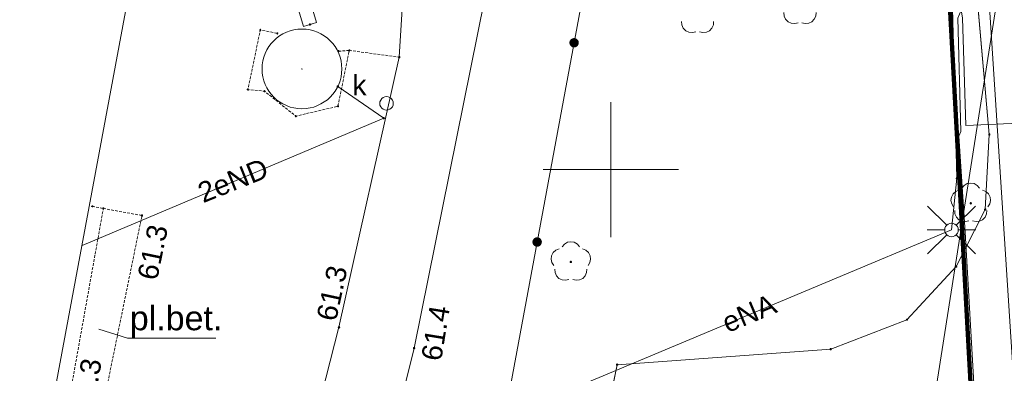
# Paper-space layout 'A-01 PLAN SYTUACYJNY' of a CAD drawing. Header units: millimetres. Extents: x 0 to 900, y 0 to 750.
# Tile 67 of 105: x 652 to 725, y 377 to 404. Entities that reach past the tile are written whole.
import ezdxf
from ezdxf.xclip import XClip

# ---------------------------------------------------------------- set-up
doc = ezdxf.new("R2010")
doc.units = ezdxf.units.MM
doc.header["$MEASUREMENT"] = 0
doc.header["$XCLIPFRAME"] = 0
for name, pattern in [('KROPK2', [1000, 50, -950]), ('PRZER1-1', [1, 0.5, -0.5]), ('PRZER2-1', [1.5, 1, -0.5]), ('PRZER3-1', [4000, 3000, -1000]), ('PRZER4-1', [5000, 4000, -1000])]:
    doc.linetypes.add(name, pattern=pattern)
doc.layers.add('0_Nr_pióra__60', color=7, linetype='Continuous', lineweight=100, true_color=0xcbfe00)
doc.layers.add('A_mapa_Nr_pióra__2', color=8, linetype='Continuous', lineweight=13)
doc.layers.add('A_podrys', color=7, linetype='Continuous')
doc.styles.add('STYL_AUTOMATYCZNY_1', font='arial.ttf')

# ---------------------------------------------------------------- blocks, each defined once
blk = doc.blocks.new('Rysunek_3_3', base_point=(-1239.757, 488.381))
at = {"layer": 'A_mapa_Nr_pióra__2', "linetype": 'Continuous', "lineweight": 13}
for points in [[(692.43, 402.025), (692.425, 401.933), (692.444, 401.844), (692.486, 401.763), (692.547, 401.695), (692.623, 401.645), (692.71, 401.617), (692.802, 401.612), (692.891, 401.631), (692.972, 401.672), (693.04, 401.733), (693.09, 401.81), (693.118, 401.897), (693.123, 401.988), (693.104, 402.078), (693.063, 402.159), (693.002, 402.227), (692.925, 402.277), (692.838, 402.305), (692.747, 402.31), (692.657, 402.291), (692.576, 402.249), (692.508, 402.188), (692.458, 402.111)], [(692.43, 402.025), (692.425, 401.933), (692.444, 401.844), (692.486, 401.763), (692.547, 401.695), (692.623, 401.645), (692.71, 401.617), (692.802, 401.612), (692.891, 401.631), (692.972, 401.672), (693.04, 401.733), (693.09, 401.81), (693.118, 401.897), (693.123, 401.988), (693.104, 402.078), (693.063, 402.159), (693.002, 402.227), (692.925, 402.277), (692.838, 402.305), (692.747, 402.31), (692.657, 402.291), (692.576, 402.249), (692.508, 402.188), (692.458, 402.111)], [(672.637, 400.045), (672.617, 400.005), (672.657, 400.005)], [(722.123, 389.986), (722.151, 389.99), (722.176, 390.003), (722.196, 390.023), (722.208, 390.048), (722.213, 390.076), (722.208, 390.104), (722.196, 390.129), (722.176, 390.149), (722.151, 390.161), (722.123, 390.166), (722.095, 390.161), (722.07, 390.149), (722.05, 390.129), (722.037, 390.104), (722.033, 390.076), (722.037, 390.048), (722.05, 390.023), (722.07, 390.003), (722.095, 389.99)], [(660.707, 389.175), (660.71, 389.152), (660.719, 389.13), (660.734, 389.112), (660.752, 389.098), (660.774, 389.089), (660.797, 389.085), (660.82, 389.089), (660.842, 389.098), (660.861, 389.112), (660.875, 389.13), (660.884, 389.152), (660.887, 389.175), (660.884, 389.199), (660.875, 389.22), (660.861, 389.239), (660.842, 389.253), (660.82, 389.262), (660.797, 389.265), (660.774, 389.262), (660.752, 389.253), (660.734, 389.239), (660.719, 389.22), (660.71, 389.199)], [(689.696, 387.276), (689.691, 387.185), (689.71, 387.095), (689.751, 387.014), (689.812, 386.946), (689.889, 386.896), (689.976, 386.868), (690.067, 386.863), (690.157, 386.882), (690.238, 386.924), (690.306, 386.985), (690.356, 387.061), (690.384, 387.148), (690.389, 387.24), (690.37, 387.329), (690.328, 387.41), (690.267, 387.478), (690.19, 387.528), (690.104, 387.556), (690.012, 387.561), (689.923, 387.542), (689.842, 387.501), (689.774, 387.439), (689.724, 387.363)], [(689.696, 387.276), (689.691, 387.185), (689.71, 387.095), (689.751, 387.014), (689.812, 386.946), (689.889, 386.896), (689.976, 386.868), (690.067, 386.863), (690.157, 386.882), (690.238, 386.924), (690.306, 386.985), (690.356, 387.061), (690.384, 387.148), (690.389, 387.24), (690.37, 387.329), (690.328, 387.41), (690.267, 387.478), (690.19, 387.528), (690.104, 387.556), (690.012, 387.561), (689.923, 387.542), (689.842, 387.501), (689.774, 387.439), (689.724, 387.363)], [(692.534, 385.646), (692.561, 385.65), (692.586, 385.663), (692.606, 385.683), (692.619, 385.708), (692.624, 385.736), (692.619, 385.764), (692.606, 385.789), (692.586, 385.809), (692.561, 385.822), (692.534, 385.826), (692.506, 385.822), (692.481, 385.809), (692.461, 385.789), (692.448, 385.764), (692.444, 385.736), (692.448, 385.708), (692.461, 385.683), (692.481, 385.663), (692.506, 385.65)], [(675.287, 380.895), (675.29, 380.872), (675.299, 380.85), (675.314, 380.832), (675.332, 380.818), (675.354, 380.809), (675.377, 380.805), (675.4, 380.809), (675.422, 380.818), (675.441, 380.832), (675.455, 380.85), (675.464, 380.872), (675.467, 380.895), (675.464, 380.919), (675.455, 380.94), (675.441, 380.959), (675.422, 380.973), (675.4, 380.982), (675.377, 380.985), (675.354, 380.982), (675.332, 380.973), (675.314, 380.959), (675.299, 380.94), (675.29, 380.919)], [(680.847, 379.355), (680.85, 379.332), (680.859, 379.31), (680.874, 379.292), (680.892, 379.278), (680.914, 379.269), (680.937, 379.265), (680.96, 379.269), (680.982, 379.278), (681.001, 379.292), (681.015, 379.31), (681.024, 379.332), (681.027, 379.355), (681.024, 379.379), (681.015, 379.4), (681.001, 379.419), (680.982, 379.433), (680.96, 379.442), (680.937, 379.445), (680.914, 379.442), (680.892, 379.433), (680.874, 379.419), (680.859, 379.4), (680.85, 379.379)], [(695.865, 378.131), (695.868, 378.108), (695.877, 378.086), (695.892, 378.067), (695.91, 378.053), (695.932, 378.044), (695.955, 378.041), (695.979, 378.044), (696, 378.053), (696.019, 378.067), (696.033, 378.086), (696.042, 378.108), (696.045, 378.131), (696.042, 378.154), (696.033, 378.176), (696.019, 378.194), (696, 378.209), (695.979, 378.218), (695.955, 378.221), (695.932, 378.218), (695.91, 378.209), (695.892, 378.194), (695.877, 378.176), (695.868, 378.154)]]:
    blk.add_hatch(color=8, dxfattribs=at).paths.add_polyline_path(points)
at = {"layer": '0_Nr_pióra__60', "color": 60, "linetype": 'Continuous', "lineweight": 100, "ltscale": 0.2, "true_color": 0xcbfe00, "flags": 128}
blk.add_lwpolyline([(486.18, 603.451), (711.659, 564.161), (717.884, 453.783), (730.017, 232.355), (621.617, 226.035), (540.957, 240.915), (518.757, 242.155), (516.177, 189.075), (497.662, 185.339), (465.457, 189.575), (468.057, 245.175), (273.097, 254.535), (153.037, 277.335), (147.954, 279.476), (156.418, 401.095), (165.669, 534.017), (166.587, 571.876), (178.647, 571.577), (179.186, 591.797), (167.425, 603.836), (168.104, 630.336), (172.183, 653.996), (181.402, 660.436)], close=True, dxfattribs=at)
at = {"layer": 'A_mapa_Nr_pióra__2', "color": 8, "linetype": 'KROPK2', "lineweight": 13, "ltscale": 0.2, "flags": 128}
for points in [[(29.9, 577.346), (82.849, 560.452), (145.907, 540.323), (146.687, 572.355), (147.186, 592.335), (148.164, 632.295), (152.723, 658.235), (155.662, 674.935), (159.621, 696.615), (161.26, 705.495), (180.784, 701.378), (189.14, 699.897), (235.099, 691.279), (249.859, 688.52), (306.081, 677.963), (352.198, 669.302), (449.997, 650.935), (484.098, 644.531), (484.138, 643.651), (485.179, 623.131), (576.198, 604.175), (711.118, 573.521), (711.659, 564.161), (717.884, 453.783), (730.017, 232.355), (734.411, 157.472)], [(734.411, 157.472), (730.017, 232.355), (717.884, 453.783), (711.659, 564.161), (711.118, 573.521), (731.438, 566.702), (786.298, 548.324), (792.277, 545.455), (845.057, 528.775), (853.017, 526.255), (863.879, 522.307), (874.039, 518.528), (895.1, 510.771)]]:
    blk.add_lwpolyline(points, dxfattribs=at)
at = {"layer": 'A_mapa_Nr_pióra__2', "color": 8, "linetype": 'PRZER1-1', "lineweight": 13, "ltscale": 0.2, "flags": 128}
blk.add_lwpolyline([(396.461, 198.683), (318.142, 209.02), (144.644, 231.921), (147.954, 279.476), (156.418, 401.095), (165.669, 534.017), (166.587, 571.876), (178.647, 571.577), (179.186, 591.797), (167.425, 603.836), (168.104, 630.336), (172.183, 653.996), (181.402, 660.436), (278.748, 642.235), (486.18, 603.451), (711.659, 564.161), (717.884, 453.783), (730.017, 232.355), (516.177, 189.075), (497.662, 185.339)], close=True, dxfattribs=at)
at = {"layer": 'A_mapa_Nr_pióra__2', "color": 8, "linetype": 'Continuous', "lineweight": 13, "ltscale": 0.2, "flags": 128}
for points in [[(486.18, 603.451), (711.659, 564.161), (717.884, 453.783), (730.017, 232.355), (621.617, 226.035), (540.957, 240.915), (518.757, 242.155), (516.177, 189.075), (497.662, 185.339), (465.457, 189.575), (468.057, 245.175), (273.097, 254.535), (153.037, 277.335), (147.954, 279.476), (156.418, 401.095), (165.669, 534.017), (166.587, 571.876), (178.647, 571.577), (179.186, 591.797), (167.425, 603.836), (168.104, 630.336), (172.183, 653.996), (181.402, 660.436)], [(638.757, 438.655), (665.117, 433.955), (651.377, 360.175), (638.097, 362.535), (624.813, 364.832)], [(669.512, 402.9), (669.512, 402.931), (669.541, 402.96), (669.573, 402.96), (669.602, 402.931), (669.602, 402.9), (669.573, 402.87), (669.541, 402.87)], [(673.192, 403.3), (673.192, 403.331), (673.221, 403.36), (673.253, 403.36), (673.282, 403.331), (673.282, 403.3), (673.253, 403.27), (673.221, 403.27)], [(670.772, 402.64), (670.772, 402.671), (670.801, 402.7), (670.833, 402.7), (670.862, 402.671), (670.862, 402.64), (670.833, 402.61), (670.801, 402.61)], [(676.092, 401.38), (676.092, 401.411), (676.121, 401.44), (676.153, 401.44), (676.182, 401.411), (676.182, 401.38), (676.153, 401.35), (676.121, 401.35)], [(675.292, 401.32), (675.292, 401.351), (675.321, 401.38), (675.353, 401.38), (675.382, 401.351), (675.382, 401.32), (675.353, 401.29), (675.321, 401.29)], [(679.792, 400.88), (679.792, 400.911), (679.821, 400.94), (679.853, 400.94), (679.882, 400.911), (679.882, 400.88), (679.853, 400.85), (679.821, 400.85)], [(672.637, 400.045), (672.617, 400.005), (672.657, 400.005)], [(668.592, 398.48), (668.592, 398.511), (668.621, 398.54), (668.653, 398.54), (668.682, 398.511), (668.682, 398.48), (668.653, 398.45), (668.621, 398.45)], [(675.243, 398.711), (675.243, 398.743), (675.272, 398.772), (675.304, 398.772), (675.333, 398.743), (675.333, 398.711), (675.304, 398.682), (675.272, 398.682)], [(669.832, 398.36), (669.832, 398.391), (669.861, 398.42), (669.893, 398.42), (669.922, 398.391), (669.922, 398.36), (669.893, 398.33), (669.861, 398.33)], [(678.894, 397.972), (679.023, 397.955), (679.144, 397.905), (679.248, 397.825), (679.327, 397.722), (679.377, 397.601), (679.394, 397.472), (679.377, 397.342), (679.327, 397.222), (679.248, 397.118), (679.144, 397.039), (679.023, 396.989), (678.894, 396.972), (678.765, 396.989), (678.644, 397.039), (678.54, 397.118), (678.461, 397.222), (678.411, 397.342), (678.394, 397.472), (678.411, 397.601), (678.461, 397.722), (678.54, 397.825), (678.644, 397.905), (678.765, 397.955)], [(675.252, 397.24), (675.252, 397.271), (675.281, 397.3), (675.313, 397.3), (675.342, 397.271), (675.342, 397.24), (675.313, 397.21), (675.281, 397.21)], [(672.132, 396.52), (672.132, 396.551), (672.161, 396.58), (672.193, 396.58), (672.222, 396.551), (672.222, 396.52), (672.193, 396.49), (672.161, 396.49)], [(678.644, 396.361), (678.644, 396.393), (678.673, 396.422), (678.705, 396.422), (678.734, 396.393), (678.734, 396.361), (678.705, 396.332), (678.673, 396.332)], [(723.452, 395.156), (723.452, 395.188), (723.481, 395.217), (723.512, 395.217), (723.542, 395.188), (723.542, 395.156), (723.512, 395.127), (723.481, 395.127)], [(721.039, 391.916), (721.039, 391.947), (721.068, 391.976), (721.1, 391.976), (721.129, 391.947), (721.129, 391.916), (721.1, 391.886), (721.068, 391.886)], [(657.072, 389.84), (657.072, 389.871), (657.101, 389.9), (657.133, 389.9), (657.162, 389.871), (657.162, 389.84), (657.133, 389.81), (657.101, 389.81)], [(657.892, 389.68), (657.892, 389.711), (657.921, 389.74), (657.953, 389.74), (657.982, 389.711), (657.982, 389.68), (657.953, 389.65), (657.921, 389.65)], [(723.15, 389.6), (723.15, 389.632), (723.179, 389.661), (723.211, 389.661), (723.24, 389.632), (723.24, 389.6), (723.211, 389.571), (723.179, 389.571)], [(720.699, 388.605), (720.829, 388.588), (720.949, 388.538), (721.053, 388.458), (721.132, 388.355), (721.182, 388.234), (721.199, 388.105), (721.182, 387.975), (721.132, 387.855), (721.053, 387.751), (720.949, 387.672), (720.829, 387.622), (720.699, 387.605), (720.57, 387.622), (720.449, 387.672), (720.346, 387.751), (720.266, 387.855), (720.217, 387.975), (720.199, 388.105), (720.217, 388.234), (720.266, 388.355), (720.346, 388.458), (720.449, 388.538), (720.57, 388.588)], [(721.012, 385.378), (721.012, 385.41), (721.041, 385.439), (721.073, 385.439), (721.102, 385.41), (721.102, 385.378), (721.073, 385.349), (721.041, 385.349)], [(717.358, 381.443), (717.358, 381.475), (717.388, 381.504), (717.419, 381.504), (717.448, 381.475), (717.448, 381.443), (717.419, 381.414), (717.388, 381.414)], [(711.717, 379.266), (711.717, 379.298), (711.746, 379.327), (711.778, 379.327), (711.807, 379.298), (711.807, 379.266), (711.778, 379.237), (711.746, 379.237)], [(695.91, 378.115), (695.91, 378.147), (695.94, 378.176), (695.971, 378.176), (696, 378.147), (696, 378.115), (695.971, 378.086), (695.94, 378.086)]]:
    blk.add_lwpolyline(points, close=True, dxfattribs=at)
for points in [[(738.557, 157.472), (737.724, 173.131), (732.253, 273.026), (729.436, 314.11), (728.12, 333.309), (721.805, 430.923), (720.825, 439.703), (716.383, 487.942), (719.137, 508.055), (719.215, 508.547), (730.337, 589.442), (730.457, 590.282)], [(734.411, 157.472), (730.017, 232.355), (717.884, 453.783), (711.659, 564.161), (711.118, 573.521), (731.438, 566.702), (738.004, 452.504), (738.645, 441.224), (743.149, 360.965), (745.358, 321.668), (747.553, 282.827), (752.157, 201.389), (754.636, 157.472)], [(717.206, 361.295), (717.357, 362.275), (728.317, 432.255), (728.464, 433.244), (728.457, 434.235), (728.2, 453.862)], [(679.85, 332.251), (700.23, 442.174), (700.412, 443.157), (697.354, 443.88), (699.377, 452.433)], [(699.377, 452.433), (710.045, 451.577), (715.121, 449.083), (718.085, 445.988), (719.341, 442.444), (723.497, 395.172), (723.195, 389.616), (721.057, 385.394), (717.403, 381.459), (711.762, 379.282), (695.955, 378.131), (688.793, 343.191), (707.541, 339.986), (727.563, 336.479), (736.614, 334.752)], [(718.352, 335.705), (686.03, 342.29), (692.815, 376.416), (720.699, 388.105), (721.084, 391.931), (719.982, 435.545), (714.547, 442.027), (709.403, 444.44), (693.252, 448.185)], [(673.716, 403.459), (666.554, 427.353), (664.156, 427.941)], [(672.758, 403.172), (665.76, 426.518), (663.918, 426.97)], [(709.349, 403.439), (709.097, 403.377), (708.839, 403.404), (708.605, 403.518), (708.425, 403.705), (708.319, 403.942), (708.3, 404.202)], [(710.674, 404.202), (710.655, 403.942), (710.549, 403.705), (710.369, 403.518), (710.135, 403.404), (709.877, 403.377), (709.625, 403.439)], [(672.758, 403.172), (673.716, 403.459)], [(701.775, 402.778), (701.523, 402.715), (701.264, 402.743), (701.031, 402.857), (700.85, 403.044), (700.744, 403.281), (700.725, 403.54)], [(703.099, 403.54), (703.081, 403.281), (702.975, 403.044), (702.794, 402.857), (702.561, 402.743), (702.302, 402.715), (702.05, 402.778)], [(656.362, 386.941), (678.689, 396.377), (675.288, 398.727)], [(695.497, 387.575), (695.497, 397.575)], [(700.497, 392.575), (690.497, 392.575)], [(721.474, 391.202), (721.642, 391.401), (721.867, 391.531), (722.123, 391.576), (722.379, 391.531), (722.604, 391.401), (722.771, 391.202)], [(720.851, 389.807), (720.714, 390.028), (720.66, 390.282), (720.696, 390.539), (720.818, 390.769), (721.011, 390.943), (721.252, 391.041)], [(722.994, 391.041), (723.235, 390.943), (723.427, 390.769), (723.549, 390.539), (723.586, 390.282), (723.532, 390.028), (723.395, 389.807)], [(720.346, 388.458), (718.932, 389.873)], [(721.053, 388.458), (722.467, 389.873)], [(721.985, 388.783), (721.733, 388.721), (721.475, 388.748), (721.241, 388.862), (721.061, 389.049), (720.955, 389.286), (720.936, 389.545)], [(723.31, 389.545), (723.291, 389.286), (723.185, 389.049), (723.004, 388.862), (722.771, 388.748), (722.513, 388.721), (722.26, 388.783)], [(720.199, 388.105), (718.899, 388.105)], [(720.346, 387.751), (718.932, 386.337)], [(721.053, 387.751), (722.467, 386.337)], [(721.199, 388.105), (722.499, 388.105)], [(691.885, 386.863), (692.052, 387.061), (692.278, 387.191), (692.534, 387.236), (692.789, 387.191), (693.015, 387.061), (693.182, 386.863)], [(691.262, 385.467), (691.124, 385.688), (691.071, 385.942), (691.107, 386.2), (691.229, 386.429), (691.422, 386.603), (691.662, 386.701)], [(693.405, 386.701), (693.645, 386.603), (693.838, 386.429), (693.96, 386.2), (693.996, 385.942), (693.943, 385.688), (693.806, 385.467)], [(692.396, 384.443), (692.144, 384.381), (691.885, 384.408), (691.652, 384.522), (691.471, 384.709), (691.365, 384.947), (691.347, 385.206)], [(693.721, 385.206), (693.702, 384.947), (693.596, 384.709), (693.415, 384.522), (693.182, 384.408), (692.923, 384.381), (692.671, 384.443)], [(657.601, 380.753), (659.732, 380.083), (666.252, 380.083)]]:
    blk.add_lwpolyline(points, dxfattribs=at)
at = {"layer": 'A_mapa_Nr_pióra__2', "color": 8, "linetype": 'PRZER1-1', "lineweight": 13, "ltscale": 0.2, "flags": 128}
blk.add_lwpolyline([(734.411, 157.472), (730.017, 232.355), (717.884, 453.783), (711.659, 564.161), (711.118, 573.521), (731.438, 566.702), (738.004, 452.504), (740.844, 402.035), (743.149, 360.965), (746.351, 304.092), (747.553, 282.827), (752.157, 201.389), (754.636, 157.472)], dxfattribs=at)
at = {"layer": 'A_mapa_Nr_pióra__2', "color": 8, "linetype": 'PRZER4-1', "lineweight": 13, "ltscale": 0.2, "flags": 128}
blk.add_lwpolyline([(713.877, 572.075), (714.173, 571.655), (714.364, 571.384), (712.676, 558.57), (722.986, 557.006), (719.262, 530.875), (723.678, 528.647), (748.777, 523.603), (749.996, 519.75), (740.218, 466.988), (740.09, 466.198), (738.328, 455.101), (735.925, 454.357), (736.138, 440.097), (738.667, 435.357), (738.911, 430.68), (739.488, 418.809), (740.756, 398.467), (740.82, 396.732), (721.752, 395.825), (721.517, 403.797), (721.413, 404.364), (721.179, 403.784), (721.402, 395.386), (721.231, 395.053), (721.714, 387.938), (724.176, 345.475), (725.564, 323.756), (725.595, 323.135), (725.626, 322.73), (729.56, 253.882), (729.622, 253.266), (729.618, 252.855), (733.552, 184.005), (733.595, 183.449), (733.611, 182.981), (735.08, 157.472)], dxfattribs=at)
at = {"layer": 'A_mapa_Nr_pióra__2', "color": 8, "linetype": 'PRZER3-1', "lineweight": 13, "ltscale": 0.2, "flags": 128}
blk.add_lwpolyline([(699.377, 452.433), (710.045, 451.577), (715.121, 449.083), (718.085, 445.988), (719.341, 442.444), (723.497, 395.172), (723.195, 389.616), (721.057, 385.394), (717.403, 381.459), (711.762, 379.282), (695.955, 378.131), (688.793, 343.191), (707.541, 339.986), (727.563, 336.479), (736.614, 334.752), (728.533, 459.301), (732.235, 492.104), (735.348, 492.807), (738.166, 517.764)], dxfattribs=at)
for points in [[(699.377, 452.433), (699.117, 452.675), (694.197, 453.755, 0.142743), (690.217, 453.615, 0.211118), (686.837, 450.875), (686.317, 446.955), (686.137, 441.475), (685.397, 430.255), (684.557, 414.235), (686.437, 406.655), (680.937, 379.355), (668.137, 328.295), (667.557, 321.535), (671.597, 320.815)], [(661.477, 435.155), (664.217, 453.295), (671.337, 451.955, -0.13467), (675.457, 449.755, -0.142634), (679.717, 436.655), (679.497, 431.135), (680.337, 409.375), (679.837, 400.895), (675.377, 380.895), (662.237, 329.635, -0.127097), (647.897, 320.535), (641.837, 318.435)]]:
    blk.add_lwpolyline(points, format="xyb", dxfattribs=at)
at = {"layer": 'A_mapa_Nr_pióra__2', "color": 8, "linetype": 'PRZER2-1', "lineweight": 13, "ltscale": 0.2, "flags": 128}
for points in [[(675.337, 401.335), (676.137, 401.395), (675.297, 397.255), (672.177, 396.535), (669.877, 398.375), (668.637, 398.495), (669.557, 402.915), (670.817, 402.655)], [(676.137, 401.395), (679.837, 400.895)], [(657.117, 389.855), (657.937, 389.695)]]:
    blk.add_lwpolyline(points, dxfattribs=at)
at = {"layer": 'A_mapa_Nr_pióra__2', "color": 8, "linetype": 'Continuous', "lineweight": 13, "ltscale": 0.2, "flags": 128}
blk.add_lwpolyline([(675.589, 400.025, -1), (669.686, 400.025, -1)], format="xyb", close=True, dxfattribs=at)
at = {"layer": 'A_mapa_Nr_pióra__2', "color": 8, "linetype": 'PRZER2-1', "lineweight": 13, "ltscale": 0.2, "flags": 128}
blk.add_lwpolyline([(657.937, 389.695), (660.797, 389.175), (657.777, 374.395), (655.297, 374.935)], close=True, dxfattribs=at)
at = {"layer": 'A_mapa_Nr_pióra__2', "color": 8, "linetype": 'Continuous', "lineweight": 13, "attachment_point": 7, "style": 'STYL_AUTOMATYCZNY_1'}
for s, insert, char_height in [('\\A1;{\\pql;\\fArial|b0|i0|c238|p0;\\W1.000000;k}', (676.365, 398.08), 1.5), ('\\A1;{\\pql;\\fArial|b0|i0|c238|p0;\\W1.000000;pl.bet.}', (659.897, 380.136), 1.8)]:
    blk.add_mtext(s, dxfattribs=dict(at, insert=insert, char_height=char_height))
at = {"layer": 'A_mapa_Nr_pióra__2', "color": 8, "linetype": 'Continuous', "lineweight": 13, "char_height": 1.5, "attachment_point": 7, "style": 'STYL_AUTOMATYCZNY_1'}
for s, insert, rotation in [('\\A1;{\\pql;\\fArial|b0|i0|c238|p0;\\W1.000000;2eND}', (665.332, 390.061), 21.85698), ('\\A1;{\\pql;\\fArial|b0|i0|c238|p0;\\W1.000000;61.3}', (661.934, 384.302), 78.37903), ('\\A1;{\\pql;\\fArial|b0|i0|c238|p0;\\W1.000000;61.3}', (675.177, 381.269), 77.85951), ('\\A1;{\\pql;\\fArial|b0|i0|c238|p0;\\W1.000000;eNA}', (704.138, 380.44), 22.74205), ('\\A1;{\\pql;\\fArial|b0|i0|c238|p0;\\W1.000000;61.4}', (682.95, 378.333), 80.69067), ('\\A1;{\\pql;\\fArial|b0|i0|c238|p0;\\W1.000000;61.3}', (657.174, 374.413), 80.48951)]:
    blk.add_mtext(s, dxfattribs=dict(at, insert=insert, rotation=rotation))

psp = doc.layouts.new('A-01 PLAN SYTUACYJNY')

# ---------------------------------------------------------------- block references
at = {"layer": 'A_podrys', "color": 37, "linetype": 'Continuous', "lineweight": 5, "true_color": 0x656532}
ref = psp.add_blockref('Rysunek_3_3', (-1239.757, 488.381), dxfattribs=at)
XClip(ref).set_block_clipping_path([(29.90003743, 157.4723136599), (895.1, 745.1)])

doc.saveas('drawing.dxf')
